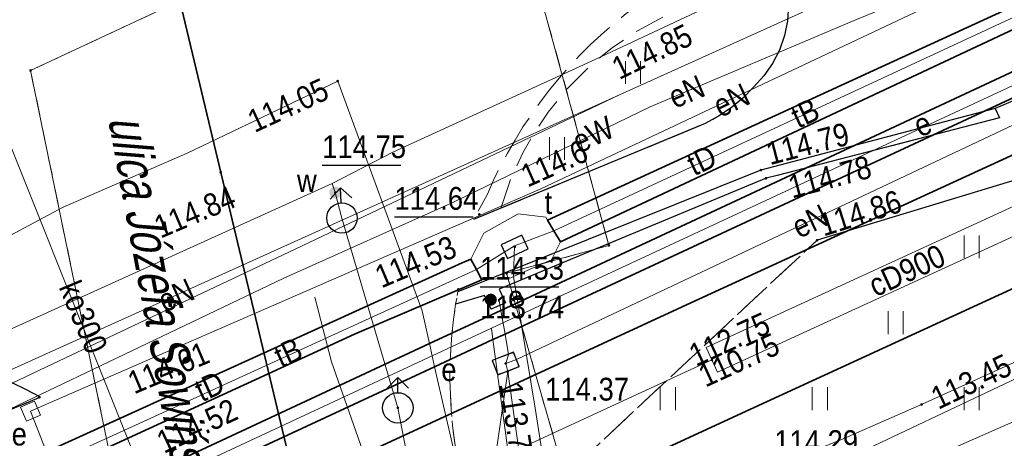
# Model space of a CAD drawing. Header units: metres. Extents: x 7495425 to 7495712, y 5787905 to 5788232.
# Tile 25 of 39: x 7495633 to 7495666, y 5787926 to 5787940. Entities that reach past the tile are written whole.
import ezdxf
from ezdxf.enums import TextEntityAlignment as Align

# ---------------------------------------------------------------- set-up
doc = ezdxf.new("R2010")
doc.units = ezdxf.units.M
for name, pattern in [('1.0_0.5', [1.5, 1, -0.5]), ('1.5_0.5', [2, 1.5, -0.5]), ('219-500', [0]), ('egug-500', [1, 0.5, -0.5]), ('l219_500', [0]), ('l32_500', [0])]:
    doc.linetypes.add(name, pattern=pattern)
doc.layers.get('0').update_dxf_attribs({"color": 2, "lineweight": 5})
doc.styles.get("Standard").update_dxf_attribs({"font": 'Working1250', "width": 0.75})

# ---------------------------------------------------------------- blocks, each defined once
blk = doc.blocks.new('US22A')
at = {"color": 0, "linetype": 'Continuous', "lineweight": 0}
blk.add_lwpolyline([(-0.25, -0.25), (0.25, -0.25), (0.25, 0.25), (-0.25, 0.25)], close=True, dxfattribs=at)
blk = doc.blocks.new('PW01')
at = {"linetype": 'Continuous', "lineweight": 13}
h = blk.add_hatch(color=0, dxfattribs=at)
edge = h.paths.add_edge_path()
edge.add_arc((0, 0), 0.045, 0, 360)
blk = doc.blocks.new('US25')
at = {"linetype": 'Continuous', "lineweight": 0}
h = blk.add_hatch(color=0, dxfattribs=at)
edge = h.paths.add_edge_path()
edge.add_arc((0, 0), 0.2, 0, 360)
blk = doc.blocks.new('SUWH')
at = {"color": 0, "linetype": 'Continuous'}
for p in [(-0.354, 0.646), (0, 0.5), (0.354, 0.646)]:
    blk.add_line(p, (0, 1), dxfattribs=at)
blk.add_circle((0, 0), 0.5, dxfattribs=at)
blk = doc.blocks.new('SUPWP')
at = {"color": 0, "linetype": 'Continuous'}
blk.add_lwpolyline([(-0.375, -0.25), (0.375, -0.25), (0.375, 0.25), (-0.375, 0.25)], close=True, dxfattribs=at)
blk = doc.blocks.new('TU04')
at = {"color": 0, "linetype": 'Continuous', "lineweight": 13}
for p, q in [((0, 0), (0, 0.75)), ((0.5, 0), (0.5, 0.75))]:
    blk.add_line(p, q, dxfattribs=at)
blk = doc.blocks.new('203')
at = {"linetype": 'Continuous', "lineweight": 0}
h = blk.add_hatch(color=0, dxfattribs=at)
edge = h.paths.add_edge_path()
edge.add_arc((0, 0), 0.045, 0, 360)

msp = doc.modelspace()

# ---------------------------------------------------------------- linework, layer by layer
at = {"layer": '216-obręb ewidencyjny', "color": 7, "linetype": 'l32_500', "lineweight": 35, "flags": 128}
msp.add_lwpolyline([(7495646.46, 5787907.83), (7495638.68, 5787940.4)], dxfattribs=at)
at = {"layer": '218-kontur użytku gruntowego', "color": 3, "linetype": 'egug-500', "lineweight": 18, "flags": 128}
for points in [[(7495649.47, 5787944.53), (7495652.81, 5787932.35)], [(7495638.68, 5787940.4), (7495633.77, 5787938.11)], [(7495646.46, 5787907.83), (7495638.68, 5787940.4)], [(7495633.77, 5787938.11), (7495640.012, 5787907.83)], [(7495652.81, 5787932.35), (7495649.44, 5787931.43)], [(7495649.44, 5787931.43), (7495653.43, 5787917.53)]]:
    msp.add_lwpolyline(points, dxfattribs=at)
at = {"layer": '219-działka ewidencyjna', "color": 7, "linetype": '219-500', "lineweight": 18, "flags": 128}
for points in [[(7495649.47, 5787944.53), (7495652.81, 5787932.35)], [(7495638.68, 5787940.4), (7495633.77, 5787938.11)], [(7495646.46, 5787907.83), (7495638.68, 5787940.4)], [(7495640.012, 5787907.83), (7495633.77, 5787938.11)], [(7495652.81, 5787932.35), (7495649.44, 5787931.43)], [(7495653.43, 5787917.53), (7495649.44, 5787931.43)]]:
    msp.add_lwpolyline(points, dxfattribs=at)
at = {"layer": '219-działka ewidencyjna', "color": 7, "linetype": 'l219_500', "lineweight": 18, "flags": 128}
msp.add_lwpolyline([(7495646.46, 5787907.83), (7495638.68, 5787940.4)], dxfattribs=at)
at = {"layer": 'chodnik', "color": 7, "linetype": '1.0_0.5', "lineweight": 18, "flags": 128}
for points in [[(7495650.741, 5787907.83), (7495648.59, 5787920.74), (7495648.22, 5787923.58), (7495647.76, 5787925.68), (7495647.66, 5787926.42), (7495647.62, 5787926.92), (7495647.59, 5787927.42), (7495647.57, 5787927.92), (7495647.58, 5787928.42), (7495647.6, 5787928.92), (7495647.64, 5787929.42), (7495647.69, 5787929.91), (7495647.76, 5787930.41), (7495648.71, 5787930.7), (7495648.93, 5787930.25), (7495649.4, 5787930.46), (7495649.2, 5787930.91), (7495657.98, 5787934.56), (7495658.35, 5787934.65), (7495665.67, 5787936.55), (7495665.52, 5787936.86), (7495670.3, 5787938.89), (7495673.99, 5787939.12), (7495679.28, 5787941.39), (7495679.77, 5787941.58), (7495691.33, 5787945.96), (7495691.64, 5787945.17), (7495692.58, 5787945.53), (7495692.29, 5787946.3), (7495700.48, 5787949.37), (7495700.68, 5787948.84), (7495701.63, 5787949.2), (7495701.4, 5787949.73), (7495708.18, 5787952.26)], [(7495708.18, 5787950.352), (7495681.44, 5787939.92), (7495680.17, 5787939.44), (7495679.58, 5787939.18), (7495674.63, 5787937.07), (7495659.66, 5787932.52), (7495650.4, 5787923.87), (7495650.75, 5787921.11), (7495652.928, 5787907.83)]]:
    msp.add_lwpolyline(points, dxfattribs=at)
for points in [[(7495665.52, 5787936.86), (7495665.67, 5787936.55), (7495658.35, 5787934.65), (7495657.98, 5787934.56), (7495649.2, 5787930.91), (7495649.4, 5787930.46), (7495648.93, 5787930.25), (7495648.71, 5787930.7), (7495647.76, 5787930.41), (7495647.84, 5787930.82), (7495657.81, 5787934.83)], [(7495634.1, 5787927.35), (7495633.24, 5787926.99), (7495631.22, 5787927.75), (7495630.41, 5787927.93), (7495629.92, 5787928.01), (7495629.43, 5787928.08), (7495628.93, 5787928.13), (7495628.43, 5787928.17), (7495627.93, 5787928.2), (7495627.43, 5787928.2), (7495626.93, 5787928.19), (7495626.43, 5787928.17), (7495625.93, 5787928.13), (7495625.44, 5787928.07), (7495624.57, 5787927.94), (7495624.08, 5787927.84), (7495623.59, 5787927.73), (7495623.11, 5787927.6), (7495622.63, 5787927.45), (7495619.78, 5787926.27), (7495616.61, 5787924.84), (7495616.25, 5787925.7), (7495618.94, 5787926.87), (7495619.39, 5787927.08), (7495619.85, 5787927.28), (7495620.32, 5787927.47), (7495620.78, 5787927.65), (7495621.25, 5787927.81), (7495621.73, 5787927.97), (7495622.21, 5787928.12), (7495622.69, 5787928.25), (7495623.17, 5787928.37), (7495623.68, 5787928.49), (7495624.16, 5787928.59), (7495624.69, 5787928.54), (7495625.37, 5787928.72), (7495625.86, 5787928.82), (7495626.35, 5787928.9), (7495626.85, 5787928.95), (7495627.35, 5787928.99), (7495627.85, 5787929.01), (7495628.35, 5787929), (7495628.85, 5787928.98), (7495629.35, 5787928.93), (7495629.84, 5787928.87), (7495630.33, 5787928.78), (7495630.82, 5787928.67), (7495631.3, 5787928.54), (7495631.78, 5787928.39), (7495632.25, 5787928.22), (7495632.72, 5787928.03), (7495633.17, 5787927.82), (7495633.62, 5787927.6)]]:
    msp.add_lwpolyline(points, close=True, dxfattribs=at)
at = {"layer": 'jezdnia', "color": 7, "linetype": '1.5_0.5', "lineweight": 18, "flags": 128}
for points in [[(7495708.18, 5787955.729), (7495707.3, 5787955.45), (7495704.48, 5787954.41), (7495701.74, 5787953.18), (7495670.3, 5787938.89), (7495665.52, 5787936.86), (7495657.81, 5787934.83), (7495647.84, 5787930.82), (7495647.76, 5787930.41), (7495647.69, 5787929.91), (7495647.64, 5787929.42), (7495647.6, 5787928.92), (7495647.58, 5787928.42), (7495647.57, 5787927.92), (7495647.59, 5787927.42), (7495647.62, 5787926.92), (7495647.66, 5787926.42), (7495647.76, 5787925.68), (7495648.22, 5787923.58), (7495648.59, 5787920.74), (7495650.741, 5787907.83)], [(7495592.624, 5787907.83), (7495609.61, 5787916.05), (7495610.21, 5787916.31), (7495618.9, 5787921.3), (7495619.12, 5787921.42), (7495624.61, 5787923.42), (7495625.06, 5787923.58), (7495633.24, 5787926.99), (7495634.1, 5787927.35), (7495633.62, 5787927.6), (7495633.17, 5787927.82), (7495632.72, 5787928.03), (7495632.25, 5787928.22), (7495631.78, 5787928.39), (7495631.3, 5787928.54), (7495630.82, 5787928.67), (7495630.33, 5787928.78), (7495629.84, 5787928.87), (7495629.35, 5787928.93), (7495628.85, 5787928.98), (7495628.35, 5787929), (7495627.85, 5787929.01), (7495627.35, 5787928.99), (7495626.85, 5787928.95), (7495626.35, 5787928.9), (7495625.86, 5787928.82), (7495625.37, 5787928.72), (7495624.69, 5787928.54), (7495624.16, 5787928.59), (7495623.68, 5787928.49), (7495623.17, 5787928.37), (7495622.69, 5787928.25), (7495622.21, 5787928.12), (7495621.73, 5787927.97), (7495621.25, 5787927.81), (7495620.78, 5787927.65), (7495620.32, 5787927.47), (7495619.85, 5787927.28), (7495619.39, 5787927.08), (7495618.94, 5787926.87), (7495616.25, 5787925.7), (7495583.41, 5787910.39), (7495577.827, 5787907.83)]]:
    msp.add_lwpolyline(points, dxfattribs=at)
msp.add_lwpolyline([(7495658.12, 5787942.29), (7495656.33, 5787941.53), (7495655.43, 5787941.11), (7495654.54, 5787940.64), (7495653.72, 5787940.24), (7495653.32, 5787939.94), (7495652.94, 5787939.62), (7495652.56, 5787939.29), (7495652.19, 5787938.95), (7495651.84, 5787938.6), (7495651.5, 5787938.23), (7495651.17, 5787937.86), (7495650.85, 5787937.47), (7495650.55, 5787937.07), (7495650.26, 5787936.66), (7495649.98, 5787936.25), (7495649.72, 5787935.82), (7495649.47, 5787935.39), (7495649.23, 5787934.95), (7495649.01, 5787934.5), (7495648.81, 5787934.04), (7495648.35, 5787933.2), (7495655.98, 5787936.36), (7495656.42, 5787936.6), (7495656.83, 5787936.88), (7495657.22, 5787937.2), (7495657.57, 5787937.56), (7495657.91, 5787937.93), (7495658.19, 5787938.34), (7495658.42, 5787938.78), (7495658.59, 5787939.26), (7495658.69, 5787939.74), (7495658.69, 5787939.76), (7495658.72, 5787940.26), (7495658.69, 5787940.76), (7495658.59, 5787941.25), (7495658.43, 5787941.72), (7495658.2, 5787942.16)], close=True, dxfattribs=at)
at = {"layer": 'komora podziemna', "color": 30, "linetype": 'CONTINUOUS', "lineweight": 18, "flags": 128}
msp.add_lwpolyline([(7495648.63, 5787931.22), (7495648.45, 5787931.56), (7495648.26, 5787931.9), (7495648.69, 5787932.75), (7495649.82, 5787933.39), (7495650.73, 5787933.28), (7495650.79, 5787933.18), (7495651, 5787932.83), (7495651.22, 5787932.47), (7495650.92, 5787931.87), (7495649.67, 5787931.32), (7495649.58, 5787931.28)], close=True, dxfattribs=at)
at = {"layer": 'komora podziemna', "color": 1, "linetype": 'CONTINUOUS', "lineweight": 18, "flags": 128}
msp.add_lwpolyline([(7495648.96, 5787928.56), (7495649.68, 5787928.82), (7495649.77, 5787928.59), (7495649.85, 5787928.35), (7495649.48, 5787928.2), (7495649.15, 5787928.11)], close=True, dxfattribs=at)
at = {"layer": 'krawężnik', "color": 7, "linetype": 'CONTINUOUS', "lineweight": 25, "flags": 128}
for points in [[(7495708.18, 5787955.729), (7495707.3, 5787955.45), (7495704.48, 5787954.41), (7495701.74, 5787953.18), (7495670.3, 5787938.89), (7495665.52, 5787936.86), (7495657.81, 5787934.83), (7495647.84, 5787930.82)], [(7495708.18, 5787950.352), (7495681.44, 5787939.92), (7495680.17, 5787939.44), (7495679.58, 5787939.18), (7495674.63, 5787937.07), (7495659.66, 5787932.52)], [(7495658.12, 5787942.29), (7495658.2, 5787942.16), (7495658.43, 5787941.72), (7495658.59, 5787941.25), (7495658.69, 5787940.76), (7495658.72, 5787940.26), (7495658.69, 5787939.76), (7495658.69, 5787939.74), (7495658.59, 5787939.26), (7495658.42, 5787938.78), (7495658.19, 5787938.34), (7495657.91, 5787937.93), (7495657.57, 5787937.56), (7495657.22, 5787937.2), (7495656.83, 5787936.88), (7495656.42, 5787936.6), (7495655.98, 5787936.36), (7495648.35, 5787933.2)], [(7495665.52, 5787936.86), (7495665.67, 5787936.55), (7495658.35, 5787934.65), (7495657.98, 5787934.56), (7495649.2, 5787930.91), (7495649.4, 5787930.46), (7495648.93, 5787930.25), (7495648.71, 5787930.7), (7495647.76, 5787930.41)], [(7495634.1, 5787927.35), (7495633.62, 5787927.6), (7495633.17, 5787927.82), (7495632.72, 5787928.03), (7495632.25, 5787928.22), (7495631.78, 5787928.39), (7495631.3, 5787928.54), (7495630.82, 5787928.67), (7495630.33, 5787928.78), (7495629.84, 5787928.87), (7495629.35, 5787928.93), (7495628.85, 5787928.98), (7495628.35, 5787929), (7495627.85, 5787929.01), (7495627.35, 5787928.99), (7495626.85, 5787928.95), (7495626.35, 5787928.9), (7495625.86, 5787928.82), (7495625.37, 5787928.72), (7495624.69, 5787928.54)], [(7495634.1, 5787927.35), (7495625.06, 5787923.58), (7495619.12, 5787921.42), (7495618.9, 5787921.3), (7495610.21, 5787916.31), (7495609.61, 5787916.05), (7495592.624, 5787907.83)]]:
    msp.add_lwpolyline(points, dxfattribs=at)
at = {"layer": 'obudowa ochronna przewodu', "color": 0, "lineweight": 35}
for p, q in [((7495692.8, 5787947.613), (7495655.362, 5787930.396)), ((7495694.58, 5787944.027), (7495657.038, 5787926.764)), ((7495655.362, 5787930.396), (7495625.456, 5787916.572)), ((7495657.038, 5787926.764), (7495627.144, 5787912.948))]:
    msp.add_line(p, q, dxfattribs=at)
at = {"layer": 'obudowa ochronna przewodu', "color": 7, "linetype": 'CONTINUOUS', "lineweight": 35, "flags": 128}
for points in [[(7495651.22, 5787932.47), (7495651, 5787932.83), (7495650.79, 5787933.18), (7495666.61, 5787940.46), (7495679.03, 5787945.99), (7495708.18, 5787959.713)], [(7495708.18, 5787959.048), (7495701.32, 5787955.87), (7495668.47, 5787940.58), (7495651.22, 5787932.47)], [(7495601.005, 5787907.83), (7495602.48, 5787908.51), (7495616.43, 5787914.9), (7495626.39, 5787919.55), (7495632.59, 5787922.44), (7495633.94, 5787923.07), (7495634.53, 5787923.34), (7495635.06, 5787923.59), (7495636.31, 5787924.18), (7495646.9, 5787929.12), (7495649.25, 5787930.21), (7495669.97, 5787939.88), (7495684.81, 5787946.82), (7495685.37, 5787946.93), (7495685.78, 5787947), (7495686.3, 5787947.1), (7495687.53, 5787946.78), (7495689.27, 5787945.09), (7495692.51, 5787940.17), (7495693.54, 5787940.04), (7495708.18, 5787946.767)], [(7495708.18, 5787945.778), (7495693.79, 5787939.31), (7495693.55, 5787939.3), (7495692.66, 5787939.27), (7495691.94, 5787939.82), (7495688.77, 5787944.6), (7495687.36, 5787946.33), (7495686.31, 5787946.51), (7495686.08, 5787946.41), (7495685.67, 5787946.24), (7495685.19, 5787946.04), (7495670.14, 5787939.09), (7495649.39, 5787929.43), (7495648.99, 5787929.25), (7495647.07, 5787928.35), (7495636.63, 5787923.5), (7495634.89, 5787922.69), (7495634.28, 5787922.4), (7495632.96, 5787921.79), (7495616.66, 5787914.2), (7495602.65, 5787907.94), (7495602.414, 5787907.83)], [(7495595.325, 5787907.83), (7495624.49, 5787921.1), (7495647.98, 5787931.78), (7495648.26, 5787931.9), (7495648.45, 5787931.56), (7495648.63, 5787931.22), (7495644.43, 5787929.43), (7495613.33, 5787915.14), (7495597.333, 5787907.83)]]:
    msp.add_lwpolyline(points, dxfattribs=at)
at = {"layer": 'przewód ciepłowniczy', "color": 0, "lineweight": 18}
for p, q in [((7495656.012, 5787928.989), (7495693.49, 5787946.223)), ((7495656.388, 5787928.171), (7495693.89, 5787945.417)), ((7495656.012, 5787928.989), (7495656.2, 5787928.58)), ((7495656.388, 5787928.171), (7495656.2, 5787928.58))]:
    msp.add_line(p, q, dxfattribs=at)
at = {"layer": 'przewód ciepłowniczy', "color": 212, "linetype": 'CONTINUOUS', "lineweight": 18, "flags": 128}
msp.add_lwpolyline([(7495626.3, 5787914.76), (7495656.2, 5787928.58)], dxfattribs=at)
at = {"layer": 'przewód elektroenergetyczny podziemny', "color": 1, "linetype": 'CONTINUOUS', "lineweight": 18, "flags": 128}
for points in [[(7495633.77, 5787926.89), (7495650.57, 5787934.21), (7495674.61, 5787945.56), (7495684.15, 5787949.78), (7495684.36, 5787949.88), (7495701.54, 5787957.49), (7495702.04, 5787957.71)], [(7495683.83, 5787949.97), (7495681.41, 5787948.87), (7495676.04, 5787946.44), (7495673.57, 5787945.21), (7495667.87, 5787942.62), (7495660.96, 5787939.79), (7495654.17, 5787936.91), (7495647.69, 5787933.77), (7495642.11, 5787931.27), (7495631.08, 5787926)], [(7495683.83, 5787949.97), (7495681.41, 5787948.87), (7495676.04, 5787946.44), (7495673.57, 5787945.21), (7495667.87, 5787942.62), (7495660.96, 5787939.79), (7495654.17, 5787936.91), (7495647.69, 5787933.77), (7495642.11, 5787931.27), (7495631.08, 5787926)], [(7495601.681, 5787907.83), (7495602.52, 5787908.22), (7495616.56, 5787914.53), (7495648.94, 5787929.62), (7495670.04, 5787939.45), (7495685.01, 5787946.43), (7495686.3, 5787946.8), (7495687.45, 5787946.55), (7495689.05, 5787944.78), (7495692.22, 5787940), (7495692.77, 5787939.71), (7495693.67, 5787939.68), (7495708.18, 5787946.271)], [(7495708.18, 5787945.357), (7495704.31, 5787943.63), (7495691.92, 5787938.03), (7495688.66, 5787936.51), (7495684.22, 5787934.33), (7495679.23, 5787932.22), (7495673.06, 5787929.58), (7495667.98, 5787927.36), (7495662.35, 5787924.88), (7495658.59, 5787922.77), (7495651.84, 5787919.82), (7495645.45, 5787916.86), (7495636.19, 5787912.64), (7495627, 5787908.41), (7495625.789, 5787907.83)], [(7495661.42, 5787941.05), (7495653.16, 5787937.31), (7495632.09, 5787927.79), (7495630.06, 5787926.87), (7495632.59, 5787922.44), (7495632.96, 5787921.79), (7495636.69, 5787915.27), (7495639.01, 5787915.86)], [(7495647.38, 5787919.09), (7495649.04, 5787919.86), (7495653.2, 5787921.81), (7495666.65, 5787928.17), (7495672.88, 5787931.26), (7495681.03, 5787934.96), (7495688.99, 5787938.5), (7495689.72, 5787938.32)], [(7495649.04, 5787919.86), (7495647.46, 5787926.64), (7495647.07, 5787928.35), (7495646.9, 5787929.12), (7495646.66, 5787930.19), (7495643.88, 5787937.76), (7495638.92, 5787935.39), (7495634.84, 5787933.61), (7495629.11, 5787930.55), (7495618.9, 5787925.67), (7495618.69, 5787925.28), (7495618.82, 5787924.64), (7495618.8, 5787924.15), (7495618.72, 5787923.93), (7495618.36, 5787923.46), (7495615.9, 5787922.38), (7495615.52, 5787922.35), (7495615.25, 5787922.64), (7495614.99, 5787923.12), (7495614.37, 5787923.05), (7495606.49, 5787919.41), (7495597.61, 5787915.21), (7495590.69, 5787912), (7495581.794, 5787907.83)], [(7495649.41, 5787928.46), (7495649.77, 5787928.59), (7495669.08, 5787937.71), (7495669.43, 5787937.88)], [(7495589.866, 5787907.83), (7495595.52, 5787910.42), (7495608.7, 5787916.4), (7495628.56, 5787925.63), (7495634.27, 5787928.34), (7495642.71, 5787932.33), (7495653.16, 5787937.31)], [(7495589.866, 5787907.83), (7495595.52, 5787910.42), (7495608.7, 5787916.4), (7495628.56, 5787925.63), (7495634.27, 5787928.34), (7495642.71, 5787932.33), (7495653.16, 5787937.31)], [(7495649.41, 5787928.46), (7495649.5, 5787928.76), (7495649.39, 5787929.43), (7495649.25, 5787930.21), (7495649.2, 5787930.53)], [(7495651.068, 5787907.83), (7495651.01, 5787908.19), (7495650.04, 5787915.03), (7495649.72, 5787923.84), (7495648.99, 5787929.25), (7495648.94, 5787929.62)], [(7495649.12, 5787925.69), (7495649.48, 5787928.2), (7495649.41, 5787928.46)], [(7495651.14, 5787916.46), (7495651.07, 5787916.83), (7495649.48, 5787928.2), (7495649.41, 5787928.46)], [(7495599.15, 5787907.83), (7495614.98, 5787915.19), (7495623.85, 5787918.4), (7495626.39, 5787919.55), (7495635.1, 5787923.48), (7495635.06, 5787923.59), (7495633.77, 5787926.89)]]:
    msp.add_lwpolyline(points, dxfattribs=at)
at = {"layer": 'przewód kanalizacyjny', "color": 34, "linetype": 'CONTINUOUS', "lineweight": 18, "flags": 128}
msp.add_lwpolyline([(7495643.65, 5787909.25), (7495631.38, 5787939.94)], dxfattribs=at)
at = {"layer": 'przewód telekomunikacyjny podziemny', "color": 30, "linetype": 'CONTINUOUS', "lineweight": 18, "flags": 128}
for points in [[(7495708.18, 5787959.413), (7495651, 5787932.83), (7495649.7, 5787932.34)], [(7495708.18, 5787959.413), (7495651, 5787932.83), (7495649.7, 5787932.34)], [(7495634.26, 5787915.47), (7495635.23, 5787915.74), (7495660.52, 5787925.98), (7495663.1, 5787927.11), (7495705.73, 5787946.49), (7495706.56, 5787946.81)], [(7495596.492, 5787907.83), (7495648.45, 5787931.56), (7495649.7, 5787932.34)], [(7495596.492, 5787907.83), (7495648.45, 5787931.56), (7495649.7, 5787932.34)], [(7495653.43, 5787907.83), (7495651.34, 5787920.89), (7495650.38, 5787926.99), (7495649.67, 5787931.32), (7495649.7, 5787932.34)]]:
    msp.add_lwpolyline(points, dxfattribs=at)
at = {"layer": 'przewód wodociągowy', "color": 5, "linetype": 'CONTINUOUS', "lineweight": 18, "flags": 128}
for points in [[(7495652.38, 5787938.48), (7495674.62, 5787948.91), (7495708.18, 5787964.679)], [(7495643.7, 5787934.39), (7495645.7, 5787935.42), (7495652.38, 5787938.48)], [(7495623.08, 5787925.05), (7495643.7, 5787934.39)], [(7495643.8, 5787934.09), (7495643.7, 5787934.39)], [(7495644.02, 5787933.25), (7495643.8, 5787934.09)], [(7495645.86, 5787927), (7495644.02, 5787933.25)], [(7495649, 5787907.83), (7495647.71, 5787913.65), (7495646.74, 5787918.3), (7495645.94, 5787922.07), (7495643.68, 5787928.52), (7495643.13, 5787930.64)], [(7495649.336, 5787907.83), (7495647.72, 5787917.39), (7495645.86, 5787927)]]:
    msp.add_lwpolyline(points, dxfattribs=at)
at = {"layer": 'rzędna-Atr2', "color": 7, "flags": 128}
for points in [[(7495643.37, 5787934.99), (7495645.963, 5787934.99)], [(7495645.75, 5787933.29), (7495648.343, 5787933.29)], [(7495648.57, 5787930.99), (7495651.163, 5787930.99)]]:
    msp.add_lwpolyline(points, dxfattribs=at)
at = {"layer": 'trawnik', "color": 7, "linetype": '1.0_0.5', "lineweight": 18, "flags": 128}
for points in [[(7495708.18, 5787948.82), (7495707.26, 5787948.54), (7495701.5, 5787942.6), (7495688.76, 5787942.12), (7495679.75, 5787934.7), (7495666.28, 5787930.42), (7495667.47, 5787925.09), (7495656.36, 5787919.77), (7495657.26, 5787917.61), (7495653.6, 5787915.92), (7495653.71, 5787914.93), (7495655.38, 5787907.83), (7495652.93, 5787907.83), (7495650.75, 5787921.11), (7495650.4, 5787923.87), (7495659.66, 5787932.52), (7495674.63, 5787937.07), (7495679.58, 5787939.18), (7495680.17, 5787939.44), (7495681.44, 5787939.92), (7495708.18, 5787950.35)], [(7495649.25, 5787933.57), (7495649.56, 5787934.49), (7495649.98, 5787935.4), (7495650.26, 5787935.91), (7495650.81, 5787936.74), (7495651.44, 5787937.52), (7495652.15, 5787938.23), (7495652.92, 5787938.86), (7495653.75, 5787939.42), (7495654.71, 5787939.93), (7495658.43, 5787941.72), (7495658.59, 5787941.25), (7495658.69, 5787940.76), (7495658.72, 5787940.26), (7495658.69, 5787939.76), (7495658.69, 5787939.74), (7495658.59, 5787939.26), (7495658.42, 5787938.78), (7495658.19, 5787938.34), (7495657.91, 5787937.93), (7495657.57, 5787937.56), (7495657.22, 5787937.2), (7495656.83, 5787936.88), (7495656.42, 5787936.6), (7495655.98, 5787936.36)]]:
    msp.add_lwpolyline(points, close=True, dxfattribs=at)

# ---------------------------------------------------------------- block references
at = {"layer": '203-punkt graniczny', "color": 7, "linetype": 'CONTINUOUS', "lineweight": 18}
for p in [(7495633.77, 5787938.11), (7495652.81, 5787932.35), (7495649.44, 5787931.43)]:
    msp.add_blockref('203', p, dxfattribs=at)
at = {"layer": 'elektroenergetyczne urządzenie techniczne', "color": 1, "linetype": 'CONTINUOUS', "lineweight": 18}
msp.add_blockref('US25', (7495648.92, 5787930.56), dxfattribs=at)
at = {"layer": 'hydrant', "color": 5, "linetype": 'CONTINUOUS', "lineweight": 18, "rotation": 2.889}
msp.add_blockref('SUWH', (7495644.02, 5787933.25), dxfattribs=at)
at = {"layer": 'hydrant', "color": 5, "linetype": 'CONTINUOUS', "lineweight": 18}
msp.add_blockref('SUWH', (7495645.86, 5787927), dxfattribs=at)
at = {"layer": 'pikieta sztuczna', "color": 7, "linetype": 'CONTINUOUS', "lineweight": 13}
for p in [(7495657.81, 5787934.83), (7495640.03, 5787934.76), (7495657.98, 5787934.56), (7495648.54, 5787933.37), (7495659.66, 5787932.52), (7495647.85, 5787930.9), (7495634.05, 5787927.35)]:
    msp.add_blockref('PW01', p, dxfattribs=at)
at = {"layer": 'rzędna', "color": 1, "linetype": 'CONTINUOUS', "lineweight": 18}
for p, rotation in [((7495643.88, 5787937.76), 179.909), ((7495649.41, 5787928.46), 21.329)]:
    msp.add_blockref('PW01', p, dxfattribs=dict(at, rotation=rotation))
at = {"layer": 'rzędna', "color": 5, "linetype": 'CONTINUOUS', "lineweight": 18, "rotation": 205.13}
msp.add_blockref('PW01', (7495643.8, 5787934.09), dxfattribs=at)
at = {"layer": 'rzędna', "color": 30, "linetype": 'CONTINUOUS', "lineweight": 18}
for p in [(7495649.71, 5787932.3), (7495663.1, 5787927.11)]:
    msp.add_blockref('PW01', p, dxfattribs=at)
at = {"layer": 'rzędna', "color": 212, "linetype": 'CONTINUOUS', "lineweight": 18}
msp.add_blockref('PW01', (7495656.2, 5787928.58), dxfattribs=at)
at = {"layer": 'rzędna', "color": 1, "linetype": 'CONTINUOUS', "lineweight": 18}
msp.add_blockref('PW01', (7495649.48, 5787928.2), dxfattribs=at)
at = {"layer": 'rzędna', "color": 5, "linetype": 'CONTINUOUS', "lineweight": 18}
msp.add_blockref('PW01', (7495645.86, 5787927), dxfattribs=at)
at = {"layer": 'trawnik', "color": 7, "linetype": 'CONTINUOUS', "lineweight": 18}
for p in [(7495653.349, 5787937.669), (7495650.849, 5787935.169), (7495664.499, 5787931.929), (7495661.999, 5787929.429), (7495654.499, 5787926.929), (7495659.499, 5787926.929), (7495664.499, 5787926.929)]:
    msp.add_blockref('TU04', p, dxfattribs=at)
at = {"layer": 'właz do komory lub kanału - kwadratowy', "color": 7, "linetype": 'CONTINUOUS', "lineweight": 18, "rotation": 23.146}
msp.add_blockref('US22A', (7495633.77, 5787926.89), dxfattribs=at)
at = {"layer": 'właz do komory lub kanału - prostokątny', "color": 7, "linetype": 'CONTINUOUS', "lineweight": 18}
for p, rotation in [((7495649.71, 5787932.3), 24.964), ((7495649.41, 5787928.46), 21.329)]:
    msp.add_blockref('SUPWP', p, dxfattribs=dict(at, rotation=rotation))
at = {"layer": 'zasuwa lub zawór', "color": 5, "linetype": 'CONTINUOUS', "lineweight": 18, "rotation": 205.13}
msp.add_blockref('US25', (7495643.8, 5787934.09), dxfattribs=at)

# ---------------------------------------------------------------- texts
at = {"layer": '994-Nazwa ulicy', "color": 7, "linetype": 'CONTINUOUS', "lineweight": 25, "oblique": 15, "width": 0.79}
msp.add_text('ulica Józefa Sowińskiego', height=1.25, rotation=-79.572, dxfattribs=at).set_placement((7495636.32, 5787936.53))
at = {"layer": 'elektroenergetyczne urządzenie techniczne-Atr17', "color": 1, "width": 0.9}
msp.add_text('e', height=0.75, dxfattribs=at).set_placement((7495649.49, 5787930.28))
at = {"layer": 'pikieta sztuczna-Atr2', "color": 7, "width": 0.9}
for s, rotation, p in [('114.85', 25.919, (7495653.15, 5787937.79)), ('114.79', 14.569, (7495658.11, 5787934.99)), ('114.6', 24.047, (7495650.13, 5787934.25)), ('114.78', 14.829, (7495658.84, 5787933.89)), ('114.84', 22.918, (7495638.05, 5787932.57)), ('114.86', 17.645, (7495659.88, 5787932.64)), ('114.53', 22.931, (7495645.32, 5787930.93)), ('114.61', 22.864, (7495637.18, 5787927.44)), ('114.52', 25.189, (7495638.16, 5787925.48))]:
    msp.add_text(s, height=0.75, rotation=rotation, dxfattribs=at).set_placement(p)
msp.add_text('114.37', height=0.75, dxfattribs=at).set_placement((7495650.71, 5787927.24))
at = {"layer": 'przewód ciepłowniczy-Atr1', "color": 212, "width": 0.9}
msp.add_text('cD900', height=0.75, rotation=24.696, dxfattribs=at).set_placement((7495661.43, 5787930.98), align=Align.MIDDLE_LEFT)
at = {"layer": 'przewód elektroenergetyczny podziemny-Atr1', "color": 1, "width": 0.9}
for s, rotation, p in [('eN', 22.984, (7495654.83, 5787937.19)), ('eW', 25.854, (7495651.68, 5787935.71))]:
    msp.add_text(s, height=0.75, rotation=rotation, dxfattribs=at).set_placement(p, align=Align.MIDDLE_LEFT)
for s, rotation, p in [('eN', 25.273, (7495656.84, 5787937.13)), ('e', 24.218, (7495663.13, 5787936.34)), ('eN', 25.281, (7495659.43, 5787933.15)), ('eN', 24.331, (7495638.56, 5787930.71))]:
    msp.add_text(s, height=0.75, rotation=rotation, dxfattribs=at).set_placement(p, align=Align.MIDDLE_CENTER)
at = {"layer": 'przewód kanalizacyjny-Atr1', "color": 34, "width": 0.9}
msp.add_text('ko300', height=0.75, rotation=292.755, dxfattribs=at).set_placement((7495635.51, 5787929.99), align=Align.MIDDLE_CENTER)
at = {"layer": 'przewód telekomunikacyjny podziemny-Atr1', "color": 30, "width": 0.9}
for s, rotation, p in [('tB', 24.936, (7495659.27, 5787936.708)), ('tD', 24.936, (7495655.864, 5787935.154)), ('tB', 24.551, (7495642.251, 5787928.823)), ('tD', 24.551, (7495639.664, 5787927.707))]:
    msp.add_text(s, height=0.75, rotation=rotation, dxfattribs=at).set_placement(p, align=Align.MIDDLE_CENTER)
at = {"layer": 'rzędna-Atr2', "color": 1, "width": 0.9}
for s, rotation, p in [('114.05', 24.744, (7495640.99, 5787936.39)), ('113.75', 278.818, (7495649.57, 5787927.84))]:
    msp.add_text(s, height=0.75, rotation=rotation, dxfattribs=at).set_placement(p, align=Align.MIDDLE_LEFT)
at = {"layer": 'rzędna-Atr2', "color": 5, "width": 0.9}
for s, p in [('114.75', (7495643.37, 5787934.998)), ('114.29', (7495658.25, 5787925.288))]:
    msp.add_text(s, height=0.75, dxfattribs=at).set_placement(p, align=Align.BOTTOM_LEFT)
at = {"layer": 'rzędna-Atr2', "color": 30, "width": 0.9}
msp.add_text('114.64', height=0.75, dxfattribs=at).set_placement((7495645.75, 5787933.298), align=Align.BOTTOM_LEFT)
at = {"layer": 'rzędna-Atr2', "color": 1, "width": 0.9}
msp.add_text('114.53', height=0.75, dxfattribs=at).set_placement((7495648.57, 5787930.998), align=Align.BOTTOM_LEFT)
at = {"layer": 'rzędna-Atr2', "color": 212, "width": 0.9}
msp.add_text('112.75', height=0.75, rotation=24.568, dxfattribs=at).set_placement((7495656.93, 5787928.92), align=Align.CENTER)
at = {"layer": 'rzędna-Atr2', "color": 30, "width": 0.9}
msp.add_text('113.45', height=0.75, rotation=25.726, dxfattribs=at).set_placement((7495663.49, 5787927.27), align=Align.MIDDLE_LEFT)
at = {"layer": 'rzędna-Atr3', "color": 1, "width": 0.9}
msp.add_text('113.74', height=0.75, dxfattribs=at).set_placement((7495648.57, 5787929.723), align=Align.BOTTOM_LEFT)
at = {"layer": 'rzędna-Atr3', "color": 212, "width": 0.9}
msp.add_text('110.75', height=0.75, rotation=24.568, dxfattribs=at).set_placement((7495656.93, 5787928.92), align=Align.TOP_CENTER)
at = {"layer": 'właz do komory lub kanału - kwadratowy-Atr17', "color": 7, "width": 0.9}
msp.add_text('e', height=0.75, dxfattribs=at).set_placement((7495633.65, 5787926.51), align=Align.TOP_RIGHT)
at = {"layer": 'właz do komory lub kanału - prostokątny-Atr17', "color": 7, "width": 0.9}
for s, p in [('t', (7495650.69, 5787933.76)), ('e', (7495647.29, 5787928.26))]:
    msp.add_text(s, height=0.75, dxfattribs=at).set_placement(p, align=Align.MIDDLE_LEFT)
at = {"layer": 'zasuwa lub zawór-Atr17', "color": 5, "width": 0.9}
msp.add_text('w', height=0.75, dxfattribs=at).set_placement((7495642.54, 5787934.48), align=Align.MIDDLE_LEFT)

doc.saveas('drawing.dxf')
